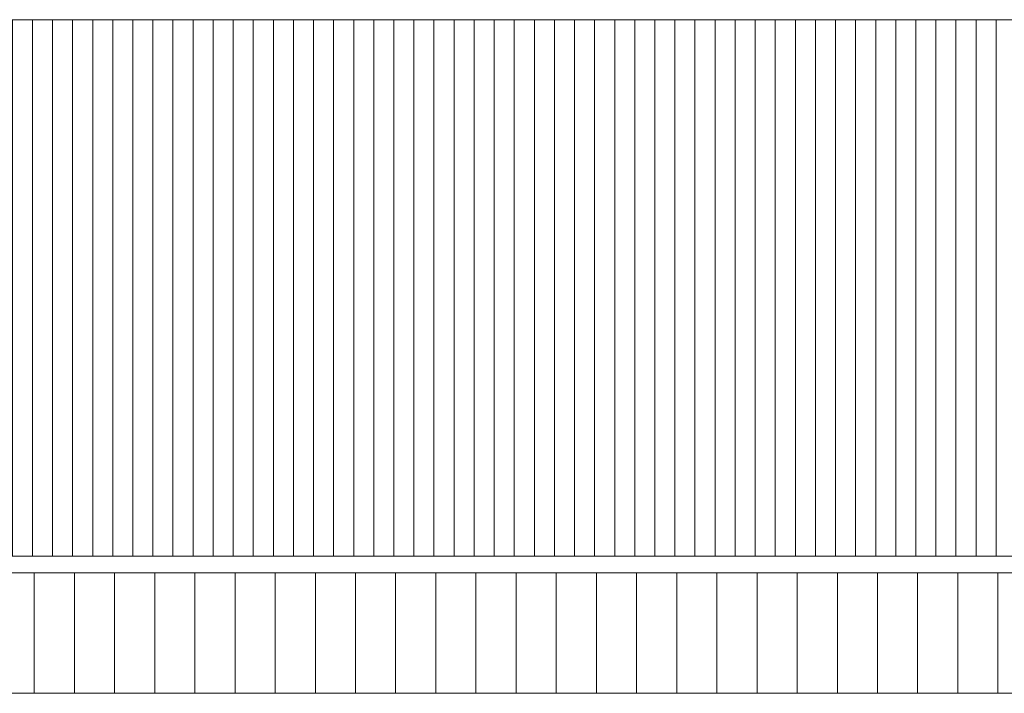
# Model space of a CAD drawing. Header units: millimetres. Extents: x -13022 to 1371524, y -38729 to 632593.
# Tile 205 of 256: x 1025377 to 1032734, y -18793 to -13758. Entities that reach past the tile are written whole.
import ezdxf

# ---------------------------------------------------------------- set-up
doc = ezdxf.new("R2010")
doc.units = ezdxf.units.MM
doc.header["$LTSCALE"] = 35
doc.linetypes.add('DASHED', pattern=[200, 100, -100])
doc.layers.add('LAYER22', color=7, linetype='Continuous')
doc.layers.add('LAYER27', color=7, linetype='Continuous')

msp = doc.modelspace()

# ---------------------------------------------------------------- hatches: boundary and pattern name
at = {"layer": 'LAYER27', "linetype": 'Continuous', "lineweight": 13}
h = msp.add_hatch(dxfattribs=at)
h.set_pattern_fill("~A--G'+~", style=0, pattern_type=0)
h.set_pattern_definition([(90, (1005222.38, -17767.77), (-150, 9e-15), [])])
h.paths.add_polyline_path([(1005222.383, -17767.765), (1005222.414, -13757.672), (1064785.883, -13757.672), (1064785.883, -17767.765)], flags=0)
h = msp.add_hatch(dxfattribs=at)
h.set_pattern_fill('~A--G&P~', style=0, pattern_type=0)
h.set_pattern_definition([(90, (1064785.88, -17892.77), (-300, 2e-14), [])])
h.paths.add_polyline_path([(1064785.883, -17892.765), (1064785.883, -18792.765), (1005222.414, -18792.765), (1005222.383, -17892.765)], flags=0)

# ---------------------------------------------------------------- linework, layer by layer
at = {"layer": 'LAYER22', "color": 7, "linetype": 'Continuous', "lineweight": 18}
for points in [[(1005222.414, -13757.672), (1064785.883, -13757.672)], [(1064785.883, -18792.765), (1005222.414, -18792.765)]]:
    msp.add_lwpolyline(points, dxfattribs=at)
at = {"layer": 'LAYER22', "color": 7, "linetype": 'DASHED', "lineweight": 18}
for points in [[(1005222.414, -13757.672), (1064785.883, -13757.672)], [(1064785.883, -18792.765), (1005222.414, -18792.765)]]:
    msp.add_lwpolyline(points, dxfattribs=at)
at = {"layer": 'LAYER22', "color": 7, "linetype": 'Continuous', "lineweight": 18}
msp.add_lwpolyline([(1064785.883, -17767.765), (1005222.383, -17767.765), (1005222.383, -17892.765), (1064785.883, -17892.765)], close=True, dxfattribs=at)
at = {"layer": 'LAYER22', "color": 7, "linetype": 'DASHED', "lineweight": 18}
msp.add_lwpolyline([(1064785.883, -17767.765), (1005222.383, -17767.765), (1005222.383, -17892.765), (1064785.883, -17892.765)], close=True, dxfattribs=at)

doc.saveas('drawing.dxf')
